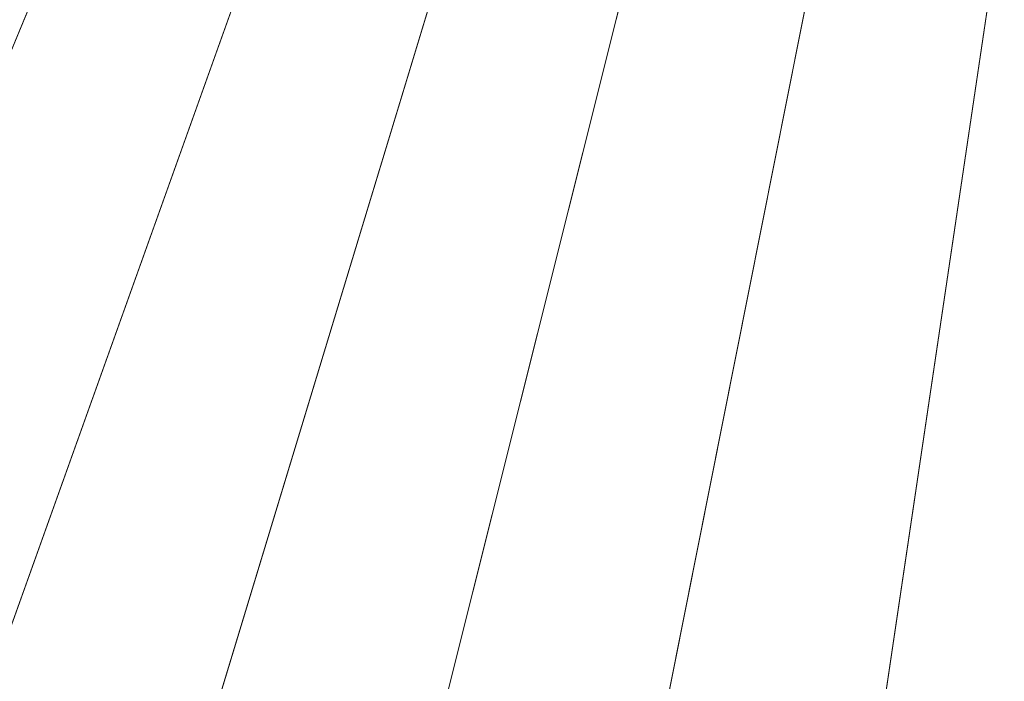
# Model space of a CAD drawing. Header units: millimetres. Extents: x -470 to -19, y 446 to 896.
# Tile 255 of 256: x -313 to -268, y 476 to 506. Entities that reach past the tile are written whole.
import ezdxf

# ---------------------------------------------------------------- set-up
doc = ezdxf.new("R2010")
doc.units = ezdxf.units.MM
doc.header["$LTSCALE"] = 20
doc.layers.add('LUCIDO_1', color=1, linetype='Continuous', lineweight=20, true_color=0xff0000)
doc.layers.add('Nessuna', color=7, linetype='Continuous', lineweight=9)

# ---------------------------------------------------------------- blocks, each defined once
blk = doc.blocks.new('Group-1')
at = {"layer": 'LUCIDO_1', "color": 5, "linetype": 'Continuous', "lineweight": 9, "transparency": 33554687}
for points in [[(-314.082, 567.069, -10106.271), (-308.9, 563.785, -10106.271), (-357.008, 483.521, -10106.271), (-366.069, 489.264, -10106.271)], [(-363.847, 492.59, -10081.271), (-354.952, 486.952, -10081.271), (-308.9, 563.785, -10081.271), (-314.082, 567.069, -10081.271)], [(-308.9, 563.785, -10106.271), (-303.561, 560.762, -10106.271), (-347.673, 478.234, -10106.271), (-357.008, 483.521, -10106.271)], [(-354.952, 486.952, -10081.271), (-345.787, 481.762, -10081.271), (-303.561, 560.762, -10081.271), (-308.9, 563.785, -10081.271)], [(-303.561, 560.762, -10106.271), (-298.08, 558.005, -10106.271), (-338.089, 473.414, -10106.271), (-347.673, 478.234, -10106.271)], [(-345.787, 481.762, -10081.271), (-336.378, 477.03, -10081.271), (-298.08, 558.005, -10081.271), (-303.561, 560.762, -10081.271)], [(-298.08, 558.005, -10106.271), (-292.471, 555.519, -10106.271), (-328.28, 469.068, -10106.271), (-338.089, 473.414, -10106.271)], [(-336.378, 477.03, -10081.271), (-326.75, 472.763, -10081.271), (-292.471, 555.519, -10081.271), (-298.08, 558.005, -10081.271)], [(-292.471, 555.519, -10106.271), (-286.747, 553.311, -10106.271), (-318.272, 465.206, -10106.271), (-328.28, 469.068, -10106.271)], [(-326.75, 472.763, -10081.271), (-316.924, 468.972, -10081.271), (-286.747, 553.311, -10081.271), (-292.471, 555.519, -10081.271)], [(-286.747, 553.311, -10106.271), (-280.922, 551.384, -10106.271), (-308.086, 461.837, -10106.271), (-318.272, 465.206, -10106.271)], [(-316.924, 468.972, -10081.271), (-306.925, 465.665, -10081.271), (-280.922, 551.384, -10081.271), (-286.747, 553.311, -10081.271)], [(-280.922, 551.384, -10106.271), (-275.01, 549.747, -10106.271), (-297.747, 458.974, -10106.271), (-308.086, 461.837, -10106.271)], [(-306.925, 465.665, -10081.271), (-296.775, 462.854, -10081.271), (-275.01, 549.747, -10081.271), (-280.922, 551.384, -10081.271)], [(-275.01, 549.747, -10106.271), (-269.023, 548.405, -10106.271), (-287.279, 456.628, -10106.271), (-297.747, 458.974, -10106.271)], [(-296.775, 462.854, -10081.271), (-286.498, 460.551, -10081.271), (-269.023, 548.405, -10081.271), (-275.01, 549.747, -10081.271)], [(-269.023, 548.405, -10106.271), (-262.978, 547.358, -10106.271), (-276.708, 454.796, -10106.271), (-287.279, 456.628, -10106.271)], [(-286.498, 460.551, -10081.271), (-276.121, 458.752, -10081.271), (-262.978, 547.358, -10081.271), (-269.023, 548.405, -10081.271)], [(-262.978, 547.358, -10106.271), (-256.889, 546.606, -10106.271), (-266.061, 453.482, -10106.271), (-276.708, 454.796, -10106.271)], [(-276.121, 458.752, -10081.271), (-265.669, 457.463, -10081.271), (-256.889, 546.606, -10081.271), (-262.978, 547.358, -10081.271)]]:
    blk.add_3dface(points, dxfattribs=at)

msp = doc.modelspace()

# ---------------------------------------------------------------- block references
at = {"layer": 'Nessuna', "color": 5, "true_color": 0x0000ff, "transparency": 33554687}
msp.add_blockref('Group-1', (0, 0), dxfattribs=at)

doc.saveas('drawing.dxf')
